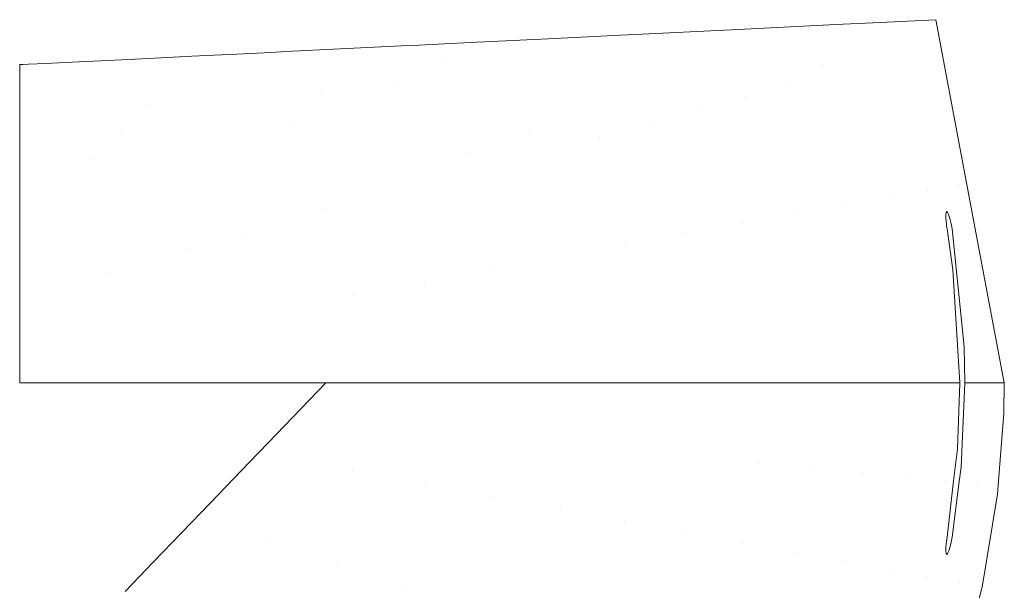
# Model space of a CAD drawing. Header units: millimetres. Extents: x 338 to 568, y -363 to 18.
# Tile 2 of 2: x 338 to 568, y -115 to 18. Entities that reach past the tile are written whole.
import ezdxf

# ---------------------------------------------------------------- set-up
doc = ezdxf.new("R2010")
doc.units = ezdxf.units.MM
doc.layers.add('None', color=7, linetype='Continuous', lineweight=5)

# ---------------------------------------------------------------- blocks, each defined once
blk = doc.blocks.new('Group')
at = {"layer": 'None', "color": 7, "linetype": 'Continuous', "lineweight": 5, "transparency": 33554687}
for points, invisible_edges in [([(503.98, 15.69, 352.04), (525.43, 7.48, 345.67), (528.35, 16.89, 400.71)], 3), ([(557.24, -20.43, 396.5), (528.35, 16.89, 400.71), (525.43, 7.48, 345.67)], 11), ([(538.66, 17.39, 421.31), (528.35, 16.89, 400.71), (557.24, -20.43, 396.5)], 10), ([(558.86, -20.06, 447.27), (551.66, 18.03, 447.27), (538.66, 17.39, 421.31)], 8), ([(538.66, 17.39, 421.31), (557.24, -20.43, 396.5), (558.86, -20.06, 447.27)], 11), ([(478.04, 14.42, 300.22), (461.13, 13.59, 266.45), (506.97, 0.02, 253.9)], 10), ([(516.86, 3.21, 297.43), (481.5, 14.59, 307.13), (478.04, 14.42, 300.22)], 9), ([(506.97, 0.02, 253.9), (516.86, 3.21, 297.43), (478.04, 14.42, 300.22)], 11), ([(503.98, 15.69, 352.04), (481.5, 14.59, 307.13), (516.86, 3.21, 297.43)], 10), ([(516.86, 3.21, 297.43), (525.43, 7.48, 345.67), (503.98, 15.69, 352.04)], 11), ([(436.32, 7.96, 99.76), (441.74, 11.92, 120.81), (396.41, 10.41, 137.16)], 11), ([(441.74, 11.92, 120.81), (399.91, 10.58, 144.17), (396.41, 10.41, 137.16)], 9), ([(399.91, 10.58, 144.17), (441.74, 11.92, 120.81), (412.57, 11.21, 169.44)], 3), ([(473.04, -9.44, 150.37), (412.57, 11.21, 169.44), (441.74, 11.92, 120.81)], 11), ([(426.81, 11.9, 197.9), (412.57, 11.21, 169.44), (473.04, -9.44, 150.37)], 10), ([(430.97, 12.11, 206.2), (426.81, 11.9, 197.9), (485, -6.1, 180.56)], 10), ([(473.04, -9.44, 150.37), (485, -6.1, 180.56), (426.81, 11.9, 197.9)], 11), ([(442.94, 12.7, 230.1), (430.97, 12.11, 206.2), (485, -6.1, 180.56)], 10), ([(441.74, 11.92, 120.81), (436.32, 7.96, 99.76), (456.89, -7.4, 96.29)], 11), ([(441.74, 11.92, 120.81), (470.65, -1.99, 118.69), (473.04, -9.44, 150.37)], 11), ([(456.89, -7.4, 96.29), (470.65, -1.99, 118.69), (441.74, 11.92, 120.81)], 11), ([(461.13, 13.59, 266.45), (442.94, 12.7, 230.1), (496.32, -2.99, 215)], 10), ([(485, -6.1, 180.56), (496.32, -2.99, 215), (442.94, 12.7, 230.1)], 11), ([(496.32, -2.99, 215), (506.97, 0.02, 253.9), (461.13, 13.59, 266.45)], 11), ([(377.93, 9.51, 100.25), (369.22, 9.08, 82.86), (408.12, 1.94, 66.79)], 10), ([(388.5, 10.02, 121.36), (377.93, 9.51, 100.25), (425.61, 2.6, 81.33)], 10), ([(408.12, 1.94, 66.79), (425.61, 2.6, 81.33), (377.93, 9.51, 100.25)], 11), ([(396.41, 10.41, 137.16), (388.5, 10.02, 121.36), (436.32, 7.96, 99.76)], 10), ([(425.61, 2.6, 81.33), (436.32, 7.96, 99.76), (388.5, 10.02, 121.36)], 11), ([(354.48, -14.28, 21.7), (339.79, 7.63, 24.06), (337.75, -10.63, 18.89)], 11), ([(339.79, 7.63, 24.06), (338.55, 7.57, 21.58), (337.75, 3, 19.72)], 10), ([(337.75, 3, 19.72), (337.75, -1.54, 19.44), (339.79, 7.63, 24.06)], 10), ([(339.79, 7.63, 24.06), (337.75, -1.54, 19.44), (337.75, -10.63, 18.89)], 9), ([(338.55, 7.57, 21.58), (338.09, 7.55, 20.68), (337.75, 5.27, 19.86)], 10), ([(337.75, 5.27, 19.86), (337.75, 3, 19.72), (338.55, 7.57, 21.58)], 10), ([(338.09, 7.55, 20.68), (337.91, 7.54, 20.31), (337.75, 6.4, 19.93)], 10), ([(337.75, 6.4, 19.93), (337.75, 5.27, 19.86), (338.09, 7.55, 20.68)], 10), ([(337.91, 7.54, 20.31), (337.83, 7.54, 20.15), (337.75, 6.97, 19.96)], 10), ([(337.75, 7.25, 19.98), (337.79, 7.54, 20.07), (337.77, 7.54, 20.04)], 9), ([(337.77, 7.54, 20.04), (337.75, 7.51, 20), (337.75, 7.25, 19.98)], 11), ([(337.75, 6.97, 19.96), (337.83, 7.54, 20.15), (337.79, 7.54, 20.07)], 9), ([(337.76, 7.53, 20.02), (337.75, 7.51, 20), (337.77, 7.54, 20.04)], 3), ([(337.75, 7.25, 19.98), (337.75, 6.97, 19.96), (337.79, 7.54, 20.07)], 10), ([(337.75, 6.97, 19.96), (337.75, 6.4, 19.93), (337.91, 7.54, 20.31)], 10), ([(337.75, 7.53, 20), (337.75, 7.46, 19.99), (337.75, 7.51, 20)], 10), ([(337.75, 7.51, 20), (337.76, 7.53, 20.02), (337.75, 7.53, 20)], 9), ([(337.75, 7.46, 19.99), (337.75, 7.25, 19.98), (337.75, 7.51, 20)], 10), ([(343.75, 7.83, 31.98), (339.79, 7.63, 24.06), (354.48, -14.28, 21.7)], 10), ([(347, 7.99, 38.48), (343.75, 7.83, 31.98), (361.35, -8.21, 32.43)], 10), ([(354.48, -14.28, 21.7), (361.35, -8.21, 32.43), (343.75, 7.83, 31.98)], 11), ([(350, 8.14, 44.46), (347, 7.99, 38.48), (361.35, -8.21, 32.43)], 10), ([(350, 8.14, 44.46), (367.7, -2.08, 40.64), (358.36, 8.55, 61.17)], 3), ([(361.35, -8.21, 32.43), (367.7, -2.08, 40.64), (350, 8.14, 44.46)], 11), ([(367.89, 9.01, 80.2), (358.36, 8.55, 61.17), (400.88, -6.73, 59.01)], 10), ([(400.88, -6.73, 59.01), (358.36, 8.55, 61.17), (367.7, -2.08, 40.64)], 11), ([(369.22, 9.08, 82.86), (367.89, 9.01, 80.2), (408.12, 1.94, 66.79)], 10), ([(400.88, -6.73, 59.01), (408.12, 1.94, 66.79), (367.89, 9.01, 80.2)], 11), ([(436.32, 7.96, 99.76), (425.61, 2.6, 81.33), (442.56, -13.09, 77.41)], 11), ([(442.56, -13.09, 77.41), (456.89, -7.4, 96.29), (436.32, 7.96, 99.76)], 11), ([(525.43, 7.48, 345.67), (516.86, 3.21, 297.43), (540.99, -23.4, 297.16)], 11), ([(525.43, 7.48, 345.67), (549.85, -21.8, 344.59), (557.24, -20.43, 396.5)], 11), ([(540.99, -23.4, 297.16), (549.85, -21.8, 344.59), (525.43, 7.48, 345.67)], 11), ([(425.61, 2.6, 81.33), (408.12, 1.94, 66.79), (408.84, -26.36, 53.43)], 11), ([(408.84, -26.36, 53.43), (442.56, -13.09, 77.41), (425.61, 2.6, 81.33)], 11), ([(516.86, 3.21, 297.43), (506.97, 0.02, 253.9), (530.77, -25.21, 254.12)], 11), ([(530.77, -25.21, 254.12), (540.99, -23.4, 297.16), (516.86, 3.21, 297.43)], 11), ([(408.12, 1.94, 66.79), (400.88, -6.73, 59.01), (408.84, -26.36, 53.43)], 11), ([(506.97, 0.02, 253.9), (496.32, -2.99, 215), (519.32, -27.23, 215.35)], 11), ([(519.32, -27.23, 215.35), (530.77, -25.21, 254.12), (506.97, 0.02, 253.9)], 11), ([(390.65, -31.96, 38.68), (367.7, -2.08, 40.64), (361.35, -8.21, 32.43)], 11), ([(400.88, -6.73, 59.01), (367.7, -2.08, 40.64), (390.65, -31.96, 38.68)], 11), ([(479.01, -34.52, 123.32), (470.65, -1.99, 118.69), (456.89, -7.4, 96.29)], 11), ([(473.04, -9.44, 150.37), (470.65, -1.99, 118.69), (479.01, -34.52, 123.32)], 11), ([(496.32, -2.99, 215), (485, -6.1, 180.56), (506.78, -29.45, 180.73)], 11), ([(506.78, -29.45, 180.73), (519.32, -27.23, 215.35), (496.32, -2.99, 215)], 11), ([(390.65, -31.96, 38.68), (408.84, -26.36, 53.43), (400.88, -6.73, 59.01)], 11), ([(485, -6.1, 180.56), (473.04, -9.44, 150.37), (493.3, -31.89, 150.11)], 11), ([(493.3, -31.89, 150.11), (506.78, -29.45, 180.73), (485, -6.1, 180.56)], 11), ([(377.5, -35.39, 28.09), (361.35, -8.21, 32.43), (354.48, -14.28, 21.7)], 11), ([(361.35, -8.21, 32.43), (377.5, -35.39, 28.09), (390.65, -31.96, 38.68)], 11), ([(456.89, -7.4, 96.29), (442.56, -13.09, 77.41), (448.49, -40.33, 80.31)], 11), ([(448.49, -40.33, 80.31), (479.01, -34.52, 123.32), (456.89, -7.4, 96.29)], 11), ([(337.75, -10.63, 18.89), (337.75, -28.92, 17.76), (354.48, -14.28, 21.7)], 10), ([(479.01, -34.52, 123.32), (493.3, -31.89, 150.11), (473.04, -9.44, 150.37)], 11), ([(432.36, -43.39, 63.5), (442.56, -13.09, 77.41), (408.84, -26.36, 53.43)], 11), ([(432.36, -43.39, 63.5), (448.49, -40.33, 80.31), (442.56, -13.09, 77.41)], 11), ([(358.21, -41.24, 21.25), (354.48, -14.28, 21.7), (337.75, -28.92, 17.76)], 11), ([(354.48, -14.28, 21.7), (358.21, -41.24, 21.25), (377.5, -35.39, 28.09)], 11), ([(557.24, -20.43, 396.5), (549.85, -21.8, 344.59), (554.24, -26.74, 365.92)], 11), ([(554.24, -26.74, 365.92), (554.44, -26.93, 367.03), (557.24, -20.43, 396.5)], 10), ([(557.24, -20.43, 396.5), (554.44, -26.93, 367.03), (554.69, -27.45, 368.03)], 9), ([(554.69, -27.45, 368.03), (554.99, -28.37, 368.96), (557.24, -20.43, 396.5)], 10), ([(554.99, -28.37, 368.96), (555.29, -29.58, 369.57), (557.24, -20.43, 396.5)], 10), ([(557.24, -20.43, 396.5), (555.29, -29.58, 369.57), (555.51, -30.74, 369.72)], 9), ([(562.59, -66.74, 400.02), (557.24, -20.43, 396.5), (555.51, -30.74, 369.72)], 11), ([(558.86, -20.06, 447.27), (557.24, -20.43, 396.5), (563.54, -66.74, 407.13)], 11), ([(557.24, -20.43, 396.5), (562.59, -66.74, 400.02), (563.54, -66.74, 407.13)], 9), ([(563.54, -66.74, 407.13), (567.69, -66.74, 447.27), (558.86, -20.06, 447.27)], 8), ([(549.85, -21.8, 344.59), (540.99, -23.4, 297.16), (549.89, -66.74, 319.28)], 11), ([(549.85, -21.8, 344.59), (554.04, -28.37, 362.71), (554.03, -27.46, 363.69)], 9), ([(554.03, -27.46, 363.69), (554.1, -26.93, 364.73), (549.85, -21.8, 344.59)], 10), ([(555.66, -40.33, 361.54), (549.85, -21.8, 344.59), (555.47, -66.74, 350.98)], 11), ([(555.66, -40.33, 361.54), (554.31, -30.74, 361.8), (549.85, -21.8, 344.59)], 10), ([(554.31, -30.74, 361.8), (554.22, -30.15, 361.87), (549.85, -21.8, 344.59)], 10), ([(554.22, -30.15, 361.87), (554.15, -29.57, 362.04), (549.85, -21.8, 344.59)], 10), ([(554.15, -29.57, 362.04), (554.04, -28.37, 362.71), (549.85, -21.8, 344.59)], 10), ([(554.1, -26.93, 364.73), (554.24, -26.74, 365.92), (549.85, -21.8, 344.59)], 10), ([(549.89, -66.74, 319.28), (555.47, -66.74, 350.98), (549.85, -21.8, 344.59)], 10), ([(528.77, -66.74, 234.52), (530.77, -25.21, 254.12), (519.32, -27.23, 215.35)], 11), ([(528.77, -66.74, 234.52), (536.1, -66.74, 263.94), (530.77, -25.21, 254.12)], 10), ([(540.99, -23.4, 297.16), (530.77, -25.21, 254.12), (536.1, -66.74, 263.94)], 11), ([(536.1, -66.74, 263.94), (546.5, -66.74, 305.68), (540.99, -23.4, 297.16)], 10), ([(540.99, -23.4, 297.16), (546.5, -66.74, 305.68), (549.89, -66.74, 319.28)], 9), ([(408.84, -26.36, 53.43), (390.65, -31.96, 38.68), (397.21, -66.74, 38.31)], 11), ([(397.21, -66.74, 38.31), (412.03, -66.74, 46.41), (408.84, -26.36, 53.43)], 10), ([(415.51, -46.34, 49.33), (408.84, -26.36, 53.43), (412.03, -66.74, 46.41)], 11), ([(408.84, -26.36, 53.43), (415.51, -46.34, 49.33), (432.36, -43.39, 63.5)], 11), ([(519.32, -27.23, 215.35), (506.78, -29.45, 180.73), (512.33, -66.74, 190.84)], 11), ([(512.33, -66.74, 190.84), (525.38, -66.74, 225.53), (519.32, -27.23, 215.35)], 10), ([(519.32, -27.23, 215.35), (525.38, -66.74, 225.53), (528.77, -66.74, 234.52)], 9), ([(337.75, -28.92, 17.76), (337.75, -46.93, 17.1), (358.21, -41.24, 21.25)], 10), ([(503.15, -66.74, 166.42), (506.78, -29.45, 180.73), (493.3, -31.89, 150.11)], 11), ([(503.15, -66.74, 166.42), (512.33, -66.74, 190.84), (506.78, -29.45, 180.73)], 10), ([(397.21, -66.74, 38.31), (390.65, -31.96, 38.68), (377.5, -35.39, 28.09)], 11), ([(493.3, -31.89, 150.11), (479.01, -34.52, 123.32), (484.24, -66.74, 131.11)], 11), ([(484.24, -66.74, 131.11), (499.26, -66.74, 159.16), (493.3, -31.89, 150.11)], 10), ([(493.3, -31.89, 150.11), (499.26, -66.74, 159.16), (503.15, -66.74, 166.42)], 9), ([(555.51, -30.74, 369.72), (558.31, -58.3, 369.17), (562.59, -66.74, 400.02)], 10), ([(375.87, -66.74, 26.65), (377.5, -35.39, 28.09), (358.21, -41.24, 21.25)], 11), ([(375.87, -66.74, 26.65), (378.11, -66.74, 27.87), (377.5, -35.39, 28.09)], 10), ([(377.5, -35.39, 28.09), (378.11, -66.74, 27.87), (397.21, -66.74, 38.31)], 9), ([(479.01, -34.52, 123.32), (448.49, -40.33, 80.31), (451.88, -66.74, 84.5)], 11), ([(451.88, -66.74, 84.5), (477.15, -66.74, 117.86), (479.01, -34.52, 123.32)], 10), ([(477.15, -66.74, 117.86), (484.24, -66.74, 131.11), (479.01, -34.52, 123.32)], 10), ([(357.91, -66.74, 22.03), (358.21, -41.24, 21.25), (337.75, -47.8, 17.09)], 11), ([(337.75, -46.93, 17.1), (337.75, -47.8, 17.09), (358.21, -41.24, 21.25)], 10), ([(358.21, -41.24, 21.25), (357.91, -66.74, 22.03), (375.87, -66.74, 26.65)], 9), ([(445.77, -66.74, 76.43), (448.49, -40.33, 80.31), (432.36, -43.39, 63.5)], 11), ([(445.77, -66.74, 76.43), (451.88, -66.74, 84.5), (448.49, -40.33, 80.31)], 10), ([(555.47, -66.74, 350.98), (557.27, -66.74, 361.23), (555.66, -40.33, 361.54)], 8), ([(434.28, -66.74, 66.2), (432.36, -43.39, 63.5), (415.51, -46.34, 49.33)], 11), ([(432.36, -43.39, 63.5), (434.28, -66.74, 66.2), (445.77, -66.74, 76.43)], 9), ([(337.75, -47.8, 17.09), (337.75, -66.74, 16.86), (357.91, -66.74, 22.03)], 8), ([(412.03, -66.74, 46.41), (416.35, -66.74, 50.25), (415.51, -46.34, 49.33)], 10), ([(415.51, -46.34, 49.33), (416.35, -66.74, 50.25), (434.28, -66.74, 66.2)], 9), ([(558.31, -58.3, 369.17), (558.48, -66.74, 369.14), (562.59, -66.74, 400.02)], 8), ([(409.25, -66.74, 44.47), (395.77, -80.72, 39.86), (415.5, -87.25, 49.33)], 10), ([(415.5, -87.25, 49.33), (416.58, -66.74, 50.03), (409.25, -66.74, 44.47)], 9), ([(415.5, -87.25, 49.33), (432.34, -90.23, 63.49), (424.5, -66.74, 56.03)], 11), ([(424.5, -66.74, 56.03), (416.58, -66.74, 50.03), (415.5, -87.25, 49.33)], 10), ([(432.34, -90.23, 63.49), (434.84, -66.74, 65.56), (424.5, -66.74, 56.03)], 9), ([(439.43, -66.74, 69.78), (432.34, -90.23, 63.49), (448.46, -93.31, 80.29)], 11), ([(439.43, -66.74, 69.78), (434.84, -66.74, 65.56), (432.34, -90.23, 63.49)], 10), ([(448.46, -93.31, 80.29), (452.42, -66.74, 84.11), (439.43, -66.74, 69.78)], 9), ([(454.02, -66.74, 85.87), (448.46, -93.31, 80.29), (464.01, -96.31, 100.11)], 11), ([(454.02, -66.74, 85.87), (452.42, -66.74, 84.11), (448.46, -93.31, 80.29)], 10), ([(464.01, -96.31, 100.11), (468.21, -66.74, 104.45), (454.02, -66.74, 85.87)], 9), ([(464.01, -96.31, 100.11), (469.11, -66.74, 105.83), (468.21, -66.74, 104.45)], 9), ([(469.11, -66.74, 105.83), (464.01, -96.31, 100.11), (478.97, -99.15, 123.28)], 11), ([(478.97, -99.15, 123.28), (481.93, -66.74, 125.66), (469.11, -66.74, 105.83)], 9), ([(478.97, -99.15, 123.28), (484.77, -66.74, 130.82), (481.93, -66.74, 125.66)], 9), ([(484.77, -66.74, 130.82), (478.97, -99.15, 123.28), (493.25, -101.8, 150.07)], 11), ([(493.25, -101.8, 150.07), (495.12, -66.74, 149.68), (484.77, -66.74, 130.82)], 9), ([(510.54, -85.47, 185.08), (499.47, -66.74, 159.03), (493.25, -101.8, 150.07)], 11), ([(493.25, -101.8, 150.07), (499.47, -66.74, 159.03), (495.12, -66.74, 149.68)], 9), ([(507.67, -66.74, 176.66), (499.47, -66.74, 159.03), (510.54, -85.47, 185.08)], 10), ([(510.54, -85.47, 185.08), (513.12, -66.74, 190.54), (507.67, -66.74, 176.66)], 9), ([(510.54, -85.47, 185.08), (523.21, -86.61, 219.79), (519.5, -66.74, 206.77)], 11), ([(519.5, -66.74, 206.77), (513.12, -66.74, 190.54), (510.54, -85.47, 185.08)], 10), ([(523.21, -86.61, 219.79), (525.63, -66.74, 225.42), (519.5, -66.74, 206.77)], 9), ([(523.21, -86.61, 219.79), (534.73, -87.64, 258.35), (530.49, -66.74, 240.17)], 11), ([(530.49, -66.74, 240.17), (525.63, -66.74, 225.42), (523.21, -86.61, 219.79)], 10), ([(534.73, -87.64, 258.35), (536.92, -66.74, 263.74), (530.49, -66.74, 240.17)], 9), ([(540.54, -66.74, 277.02), (534.73, -87.64, 258.35), (544.97, -88.56, 300.85)], 11), ([(540.54, -66.74, 277.02), (536.92, -66.74, 263.74), (534.73, -87.64, 258.35)], 10), ([(544.97, -88.56, 300.85), (546.89, -66.74, 305.58), (540.54, -66.74, 277.02)], 9), ([(549.53, -66.74, 317.46), (544.97, -88.56, 300.85), (553.81, -89.38, 347.39)], 11), ([(549.53, -66.74, 317.46), (546.89, -66.74, 305.58), (544.97, -88.56, 300.85)], 10), ([(553.81, -89.38, 347.39), (555.46, -66.74, 350.98), (549.53, -66.74, 317.46)], 9), ([(555.46, -66.74, 350.98), (553.81, -89.38, 347.39), (556.72, -82.11, 361.33)], 11), ([(556.72, -82.11, 361.33), (557.27, -66.74, 361.23), (555.46, -66.74, 350.98)], 8), ([(562.59, -66.74, 400.02), (558.48, -66.74, 369.14), (557.58, -86.36, 369.32)], 8), ([(557.58, -86.36, 369.32), (561.13, -90.09, 398.04), (562.59, -66.74, 400.02)], 11), ([(563.54, -66.74, 407.13), (561.13, -90.09, 398.04), (566.26, -90.62, 447.27)], 11), ([(563.54, -66.74, 407.13), (562.59, -66.74, 400.02), (561.13, -90.09, 398.04)], 10), ([(566.26, -90.62, 447.27), (567.57, -73.77, 447.27), (563.54, -66.74, 407.13)], 10), ([(567.57, -73.77, 447.27), (567.69, -66.74, 447.27), (563.54, -66.74, 407.13)], 8), ([(415.5, -87.25, 49.33), (395.77, -80.72, 39.86), (391.34, -85.33, 38.34)], 9), ([(553.81, -89.38, 347.39), (555.85, -89.57, 361.5), (556.72, -82.11, 361.33)], 9), ([(382.21, -94.8, 35.21), (395.4, -103.69, 37.26), (391.34, -85.33, 38.34)], 3), ([(415.5, -87.25, 49.33), (391.34, -85.33, 38.34), (395.4, -103.69, 37.26)], 11), ([(395.4, -103.69, 37.26), (412, -109.12, 48.39), (415.5, -87.25, 49.33)], 11), ([(432.34, -90.23, 63.49), (415.5, -87.25, 49.33), (412, -109.12, 48.39)], 11), ([(493.25, -101.8, 150.07), (506.73, -104.24, 180.68), (510.54, -85.47, 185.08)], 11), ([(510.54, -85.47, 185.08), (506.73, -104.24, 180.68), (519.27, -106.48, 215.31)], 11), ([(519.27, -106.48, 215.31), (523.21, -86.61, 219.79), (510.54, -85.47, 185.08)], 11), ([(523.21, -86.61, 219.79), (519.27, -106.48, 215.31), (530.71, -108.51, 254.08)], 11), ([(530.71, -108.51, 254.08), (534.73, -87.64, 258.35), (523.21, -86.61, 219.79)], 11), ([(557.58, -86.36, 369.32), (557.16, -89.69, 369.4), (561.13, -90.09, 398.04)], 10), ([(534.73, -87.64, 258.35), (530.71, -108.51, 254.08), (540.93, -110.33, 297.12)], 11), ([(540.93, -110.33, 297.12), (544.97, -88.56, 300.85), (534.73, -87.64, 258.35)], 11), ([(544.97, -88.56, 300.85), (540.93, -110.33, 297.12), (549.79, -111.93, 344.56)], 11), ([(549.79, -111.93, 344.56), (553.81, -89.38, 347.39), (544.97, -88.56, 300.85)], 11), ([(553.81, -89.38, 347.39), (549.79, -111.93, 344.56), (554.31, -102.74, 361.81)], 11), ([(554.31, -102.74, 361.81), (555.85, -89.57, 361.5), (553.81, -89.38, 347.39)], 10), ([(412, -109.12, 48.39), (427.59, -114.86, 61.6), (432.34, -90.23, 63.49)], 11), ([(448.46, -93.31, 80.29), (432.34, -90.23, 63.49), (427.59, -114.86, 61.6)], 11), ([(561.13, -90.09, 398.04), (557.16, -89.69, 369.4), (555.51, -102.74, 369.72)], 9), ([(555.51, -102.74, 369.72), (557.18, -113.32, 396.48), (561.13, -90.09, 398.04)], 11), ([(566.1, -92.67, 447.27), (561.13, -90.09, 398.04), (557.18, -113.32, 396.48)], 11), ([(566.1, -92.67, 447.27), (566.26, -90.62, 447.27), (561.13, -90.09, 398.04)], 10), ([(427.59, -114.86, 61.6), (442.48, -120.72, 77.38), (448.46, -93.31, 80.29)], 11), ([(448.46, -93.31, 80.29), (442.48, -120.72, 77.38), (456.79, -126.44, 96.26)], 11), ([(456.79, -126.44, 96.26), (464.01, -96.31, 100.11), (448.46, -93.31, 80.29)], 11), ([(557.18, -113.32, 396.48), (562.48, -114.35, 447.27), (566.1, -92.67, 447.27)], 9), ([(395.4, -103.69, 37.26), (382.21, -94.8, 35.21), (369, -108.51, 30.69)], 9), ([(475.12, -115.47, 120.55), (464.01, -96.31, 100.11), (456.79, -126.44, 96.26)], 11), ([(475.12, -115.47, 120.55), (478.97, -99.15, 123.28), (464.01, -96.31, 100.11)], 11), ([(478.97, -99.15, 123.28), (475.12, -115.47, 120.55), (488.9, -119.36, 146.96)], 11), ([(488.9, -119.36, 146.96), (493.25, -101.8, 150.07), (478.97, -99.15, 123.28)], 11), ([(493.25, -101.8, 150.07), (488.9, -119.36, 146.96), (501.92, -122.97, 177.36)], 11), ([(501.92, -122.97, 177.36), (506.73, -104.24, 180.68), (493.25, -101.8, 150.07)], 11), ([(549.79, -111.93, 344.56), (554.17, -103.74, 361.98), (554.31, -102.74, 361.81)], 9), ([(555.51, -102.74, 369.72), (555.29, -103.9, 369.57), (557.18, -113.32, 396.48)], 10), ([(369, -108.51, 30.69), (390.94, -124.12, 36.88), (395.4, -103.69, 37.26)], 11), ([(412, -109.12, 48.39), (395.4, -103.69, 37.26), (390.94, -124.12, 36.88)], 11), ([(506.73, -104.24, 180.68), (501.92, -122.97, 177.36), (514.05, -126.26, 211.96)], 11), ([(514.05, -126.26, 211.96), (519.27, -106.48, 215.31), (506.73, -104.24, 180.68)], 11), ([(549.79, -111.93, 344.56), (554.05, -104.97, 362.61), (554.17, -103.74, 361.98)], 9), ([(554.03, -105.94, 363.58), (554.05, -104.97, 362.61), (549.79, -111.93, 344.56)], 10), ([(555.04, -104.93, 369.09), (554.73, -105.91, 368.19), (557.18, -113.32, 396.48)], 10), ([(557.18, -113.32, 396.48), (555.29, -103.9, 369.57), (555.04, -104.93, 369.09)], 9), ([(519.27, -106.48, 215.31), (514.05, -126.26, 211.96), (525.16, -129.24, 250.91)], 11), ([(525.16, -129.24, 250.91), (530.71, -108.51, 254.08), (519.27, -106.48, 215.31)], 11), ([(549.79, -111.93, 344.56), (554.09, -106.55, 364.74), (554.03, -105.94, 363.58)], 9), ([(549.79, -111.93, 344.56), (554.23, -106.74, 365.88), (554.09, -106.55, 364.74)], 9), ([(554.23, -106.74, 365.88), (549.79, -111.93, 344.56), (557.18, -113.32, 396.48)], 11), ([(557.18, -113.32, 396.48), (554.44, -106.55, 367.04), (554.23, -106.74, 365.88)], 9), ([(554.73, -105.91, 368.19), (554.44, -106.55, 367.04), (557.18, -113.32, 396.48)], 10), ([(390.94, -124.12, 36.88), (369, -108.51, 30.69), (362.39, -115.37, 28.43)], 9), ([(390.94, -124.12, 36.88), (406.13, -132.55, 47.68), (412, -109.12, 48.39)], 11), ([(427.59, -114.86, 61.6), (412, -109.12, 48.39), (406.13, -132.55, 47.68)], 11), ([(530.71, -108.51, 254.08), (525.16, -129.24, 250.91), (535.1, -131.91, 294.38)], 11), ([(535.1, -131.91, 294.38), (540.93, -110.33, 297.12), (530.71, -108.51, 254.08)], 11), ([(540.93, -110.33, 297.12), (535.1, -131.91, 294.38), (543.77, -134.25, 342.47)], 11), ([(543.77, -134.25, 342.47), (549.79, -111.93, 344.56), (540.93, -110.33, 297.12)], 11), ([(549.79, -111.93, 344.56), (543.77, -134.25, 342.47), (551.04, -136.28, 395.33)], 11), ([(551.04, -136.28, 395.33), (557.18, -113.32, 396.48), (549.79, -111.93, 344.56)], 11), ([(406.13, -132.55, 47.68), (420.38, -140.98, 60.67), (427.59, -114.86, 61.6)], 11), ([(442.48, -120.72, 77.38), (427.59, -114.86, 61.6), (420.38, -140.98, 60.67)], 11), ([(557.18, -113.32, 396.48), (551.04, -136.28, 395.33), (556.78, -136.35, 447.27)], 11), ([(556.78, -136.35, 447.27), (562.48, -114.35, 447.27), (557.18, -113.32, 396.48)], 10)]:
    blk.add_3dface(points, dxfattribs=dict(at, invisible_edges=invisible_edges))

msp = doc.modelspace()

# ---------------------------------------------------------------- block references
at = {"layer": 'None', "color": 7, "transparency": 33554687}
msp.add_blockref('Group', (0, 0), dxfattribs=at)

doc.saveas('drawing.dxf')
